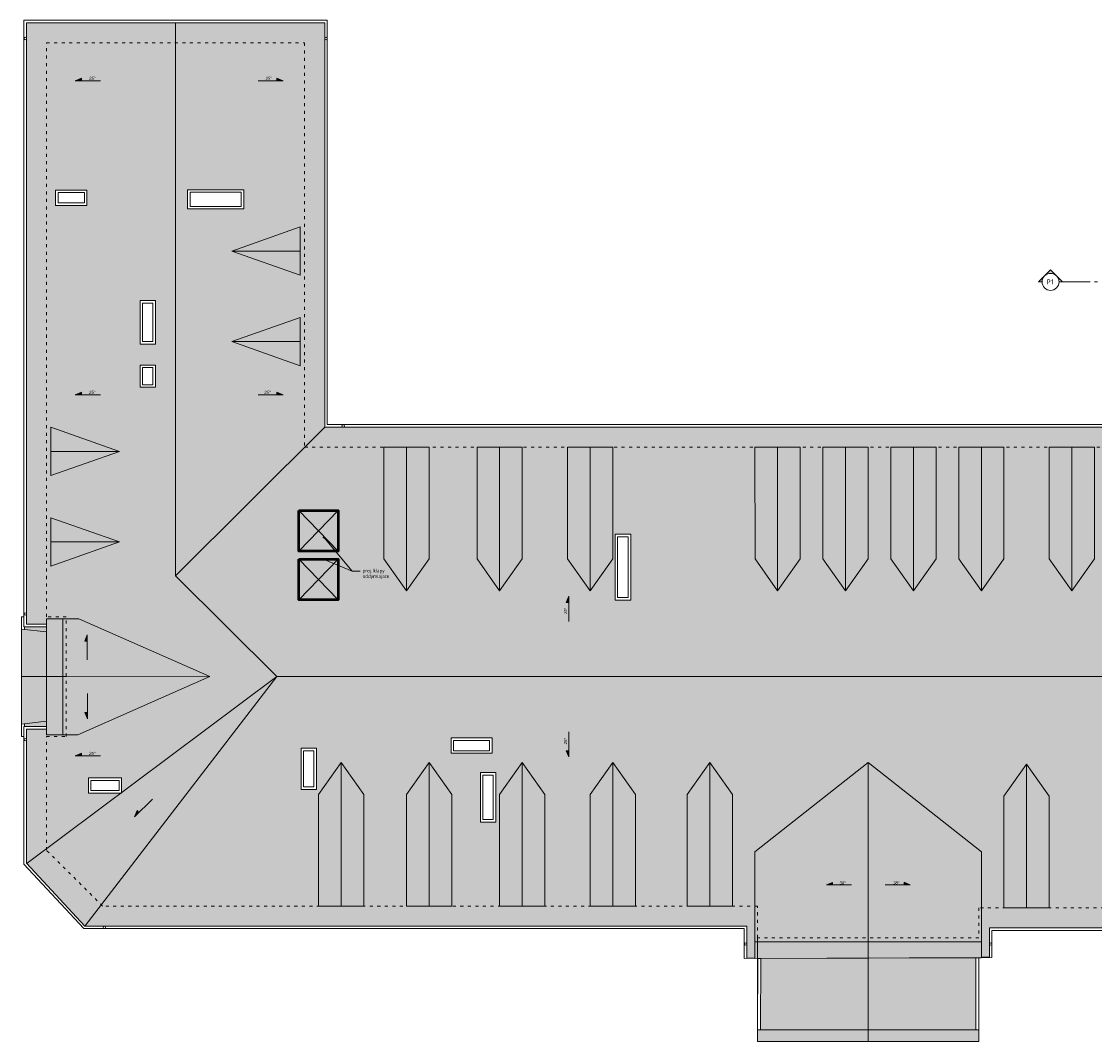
# Model space of a CAD drawing. Header units: millimetres. Extents: x 85284 to 143915, y -66821 to -28273.
# Tile 27 of 31: x 137117 to 141384, y -66658 to -62600. Entities that reach past the tile are written whole.
import ezdxf
from ezdxf import colors
from ezdxf.entities.mleader import LeaderData, LeaderLine
from ezdxf.enums import TextEntityAlignment as Align
from ezdxf.math import Vec2, Vec3

# ---------------------------------------------------------------- set-up
doc = ezdxf.new("R2010")
doc.units = ezdxf.units.MM
doc.linetypes.add('ACAD_ISO03W100', pattern=[30, 12, -18])
doc.layers.get('0').update_dxf_attribs({"color": 251, "lineweight": 9})
for name, color, linetype, lineweight in [('dach..KF', 251, 'Continuous', 9), ('instalacje_arch', 251, 'Continuous', 9), ('OPIS', 251, 'Continuous', 9), ('opis..KF', 251, 'Continuous', 9), ('wymiar..KF', 251, 'Continuous', 9), ('wyp dach..KF', 251, 'Continuous', 9), ('wypełnienie proj..KF', 251, 'Continuous', 9), ('ściana pro..KF', 251, 'Continuous', 9), ('ściany ist..KF', 251, 'Continuous', 9)]:
    doc.layers.add(name, color=color, linetype=linetype, lineweight=lineweight)
doc.layers.get('wymiar..KF').off()
doc.styles.add('ARCH', font='segoeuil.ttf')

# ---------------------------------------------------------------- blocks, each defined once
blk = doc.blocks.new('spadek')
at = {"layer": 'opis..KF', "lineweight": 15}
h = blk.add_hatch(color=256, dxfattribs=at)
h.dxf.hatch_style = 1
h.paths.add_polyline_path([(0, 25), (-10, 25), (0, 0)])
blk.add_lwpolyline([(0, 100), (0, 0), (-10, 25), (0, 25)], dxfattribs=at)
blk = doc.blocks.new('*U17')
at = {"layer": 'instalacje_arch', "lineweight": 20, "true_color": 0xf4ee51}
h = blk.add_hatch(color=41, dxfattribs=at)
h.dxf.hatch_style = 1
h.paths.add_polyline_path([(0, 33.8), (0, 47.7), (-23.9, 23.9, -0.198912)])
h.paths.add_polyline_path([(-47.7, 0), (-23.9, -23.9, -0.198912), (-33.8, 0, -0.198912), (-23.9, 23.9)])
h.paths.add_polyline_path([(-23.9, -23.9), (0, -47.7), (0, -33.8, -0.198912)])
h = blk.add_hatch(color=41, dxfattribs=at)
h.dxf.hatch_style = 1
h.paths.add_polyline_path([(-23.9, -2682.4), (0, -2706.3), (0, -2692.3, -0.198912)])
h.paths.add_polyline_path([(-23.9, -2682.4, -0.198912), (-33.8, -2658.5, -0.198912), (-23.9, -2634.7), (-47.7, -2658.5)])
at = {"layer": 'instalacje_arch', "color": 41, "linetype": 'ACAD_ISO03W100', "lineweight": 9, "true_color": 0xf4ee51}
blk.add_line((0, -2513.5), (0, -145), dxfattribs=at)
at = {"layer": 'instalacje_arch', "color": 41, "lineweight": 20, "true_color": 0xf4ee51}
for points in [[(0, -33.8), (0, -47.7), (-47.7, 0), (0, 47.7), (0, 33.8)], [(0, -45), (0, -145)], [(0, -2613.5), (0, -2513.5)], [(0, -2624.8), (0, -2610.8), (-47.7, -2658.5), (0, -2706.3), (0, -2692.3)]]:
    blk.add_lwpolyline(points, dxfattribs=at)
for centre in [(0, 0), (0, -2658.5)]:
    blk.add_circle(centre, 33.8, dxfattribs=at)
at = {"layer": 'instalacje_arch', "color": 41, "true_color": 0xf4ee51, "style": 'ARCH'}
for tag, p in [('P1', (0, 0)), ('P2', (0, -2658.5))]:
    blk.add_attdef(tag, text='', height=20, rotation=90, dxfattribs=at).set_placement(p, align=Align.MIDDLE_CENTER)
blk = doc.blocks.new('_Dot')
at = {"color": 0, "linetype": 'ByBlock', "lineweight": -2}
blk.add_line((-0.5, 0), (-1, 0), dxfattribs=at)
at = {"color": 0, "linetype": 'ByBlock', "const_width": 0.5}
blk.add_lwpolyline([(-0.25, 0, 1), (0.25, 0, 1)], format="xyb", close=True, dxfattribs=at)

msp = doc.modelspace()

# ---------------------------------------------------------------- hatches: boundary and pattern name
at = {"layer": 'wyp dach..KF', "lineweight": 5, "true_color": 0x4d4d4d, "transparency": 33554559}
h = msp.add_hatch(color=251, dxfattribs=at)
h.dxf.hatch_style = 1
h.paths.add_polyline_path([(137377.1, -63270.8), (137377.1, -63331.8), (137253.1, -63331.8), (137253.1, -63270.8)], flags=16)
h.paths.add_polyline_path([(137234.4, -64406.4), (137234.4, -64214.6), (137506.6, -64310.8)], flags=16)
h.paths.add_polyline_path([(137234.4, -64766.4), (137234.4, -64574.6), (137506.6, -64670.8)], flags=16)
h.paths.add_polyline_path([(137217.1, -64975.9), (137345.4, -64975.9), (137865.4, -65206.3), (137341.7, -65438.4), (137217.1, -65437.8)], flags=16)
h.paths.add_polyline_path([(137589, -63967.2), (137650, -63967.2), (137650, -64055.3), (137589, -64055.3)], flags=16)
h.paths.add_polyline_path([(137589, -63710.2), (137650, -63710.2), (137650, -63883.3), (137589, -63883.3)], flags=16)
h.paths.add_polyline_path([(137515.1, -65609), (137515.1, -65668.4), (138132.9, -65206.3), (137730.1, -64804.9), (137730.1, -62605), (137137.1, -62605), (137137.1, -64998), (137217.1, -64998), (137217.1, -65415), (137137.1, -65415), (137137.1, -65948.8), (137138.4, -65950.2), (137512.9, -65670), (137383.1, -65670), (137383.1, -65609)])
at = {"layer": 'wyp dach..KF', "lineweight": 5, "true_color": 0xc8c8c8, "transparency": 33554559}
h = msp.add_hatch(color=9, dxfattribs=at)
h.dxf.hatch_style = 1
h.paths.add_polyline_path([(137777.7, -63345.7), (137777.7, -63269.7), (138000.7, -63269.7), (138000.7, -63345.7)], flags=16)
h.paths.add_polyline_path([(138225.8, -63609.5), (137953.6, -63513.4), (138225.8, -63417.7)], flags=16)
h.paths.add_polyline_path([(138225.8, -63969.5), (137953.6, -63873.4), (138225.8, -63777.7)], flags=16)
h.paths.add_polyline_path([(138323.1, -62605), (137730.1, -62605), (137730.1, -64804.9), (138323.1, -64214)])
h = msp.add_hatch(color=9, dxfattribs=at)
h.dxf.hatch_style = 1
h.paths.add_polyline_path([(138225.8, -63417.7), (137953.6, -63513.4), (138225.8, -63513.6)])
h.paths.add_polyline_path([(138225.8, -63777.7), (137953.6, -63873.4), (138225.8, -63873.6)])
at = {"layer": 'wyp dach..KF', "lineweight": 5, "true_color": 0x646464, "transparency": 33554559}
h = msp.add_hatch(color=251, dxfattribs=at)
h.dxf.hatch_style = 1
h.paths.add_polyline_path([(138225.8, -63513.6), (137953.6, -63513.4), (138225.8, -63609.5)])
h.paths.add_polyline_path([(138225.8, -63873.6), (137953.6, -63873.4), (138225.8, -63969.5)])
at = {"layer": 'wyp dach..KF', "lineweight": 5, "true_color": 0xc8c8c8, "transparency": 33554559}
h = msp.add_hatch(color=9, dxfattribs=at)
h.dxf.hatch_style = 1
h.paths.add_polyline_path([(137234.4, -64214.6), (137234.4, -64310.8), (137506.6, -64310.8)])
h.paths.add_polyline_path([(137234.4, -64574.6), (137234.4, -64670.8), (137506.6, -64670.8)])
h = msp.add_hatch(color=9, dxfattribs=at)
h.dxf.hatch_style = 1
h.paths.add_polyline_path([(139018.3, -64294.1), (139018.3, -64865), (139018.3, -64865), (139108.3, -64738.3), (139108.3, -64294.1)])
h.paths.add_polyline_path([(138648.3, -64294), (138648.3, -64864.9), (138648.3, -64865), (138738.3, -64738.2), (138738.3, -64294)])
h.paths.add_polyline_path([(139378.3, -64294), (139378.3, -64864.9), (139378.3, -64864.9), (139468.3, -64738.2), (139468.3, -64294)])
h.paths.add_polyline_path([(139288.3, -64294), (139378.3, -64294), (139378.3, -64864.9), (139288.3, -64738)])
h.paths.add_polyline_path([(139018.3, -64865), (138928.3, -64738.1), (138928.3, -64294.1), (139018.3, -64294.1)])
h.paths.add_polyline_path([(138558.3, -64294), (138648.3, -64294), (138648.3, -64864.9), (138558.3, -64738.1)])
h.paths.add_polyline_path([(141203.6, -64738.1), (141203.5, -64294), (141383.5, -64294), (141383.5, -64738.2), (141293.5, -64865), (141293.5, -64864.9)])
h.paths.add_polyline_path([(140843.6, -64738.1), (140843.5, -64294), (141023.5, -64294), (141023.5, -64738.2), (140933.5, -64865), (140933.5, -64864.9)])
h.paths.add_polyline_path([(140573.5, -64294), (140663.5, -64294), (140663.5, -64865), (140573.6, -64738.1)])
h.paths.add_polyline_path([(140663.5, -64294), (140753.5, -64294), (140753.5, -64738.2), (140663.5, -64865)])
h.paths.add_polyline_path([(140033.6, -64738.2), (140033.5, -64294.2), (140213.5, -64294.2), (140213.5, -64738.4), (140123.5, -64865.1), (140123.5, -64865.1)])
h.paths.add_polyline_path([(140303.5, -64294), (140393.5, -64294), (140393.5, -64865), (140303.6, -64738.1)])
h.paths.add_polyline_path([(140393.5, -64294), (140393.5, -64865), (140483.5, -64738.2), (140483.5, -64294)])
h.paths.add_polyline_path([(139477, -64640), (139539.5, -64640), (139539.5, -64902), (139477, -64902)])
h.paths.add_polyline_path([(141586, -64214), (138323.1, -64214), (137730.1, -64804.9), (138132.9, -65206.3), (142567.1, -65206.3)])
at = {"layer": 'wyp dach..KF', "lineweight": 5, "true_color": 0x4d4d4d, "transparency": 33554559}
h = msp.add_hatch(color=251, dxfattribs=at)
h.dxf.hatch_style = 1
h.paths.add_polyline_path([(141203.6, -64738.1), (141293.5, -64864.9), (141293.5, -64294), (141203.5, -64294)])
h.paths.add_polyline_path([(140933.5, -64294), (140843.5, -64294), (140843.6, -64738.1), (140933.5, -64864.9)])
h.paths.add_polyline_path([(140573.6, -64738.1), (140663.5, -64865), (140663.5, -64294), (140573.5, -64294)])
h.paths.add_polyline_path([(140393.5, -64294), (140303.5, -64294), (140303.6, -64738.1), (140393.5, -64865)])
h.paths.add_polyline_path([(140033.6, -64738.2), (140123.5, -64865.1), (140123.5, -64294.2), (140033.5, -64294.2)])
h.paths.add_polyline_path([(139378.3, -64294), (139288.3, -64294), (139288.3, -64738), (139378.3, -64864.9)])
h.paths.add_polyline_path([(139018.3, -64294.1), (138928.3, -64294.1), (138928.3, -64738.1), (139018.3, -64865)])
h.paths.add_polyline_path([(138648.3, -64294), (138558.3, -64294), (138558.3, -64738.1), (138648.3, -64864.9)])
at = {"layer": 'wyp dach..KF', "lineweight": 5, "true_color": 0xc8c8c8, "transparency": 33554559}
h = msp.add_hatch(color=9, dxfattribs=at)
h.dxf.hatch_style = 1
h.paths.add_polyline_path([(138738.3, -64294), (138648.3, -64294), (138648.3, -64864.9), (138738.3, -64738.2)])
h.paths.add_polyline_path([(139108.3, -64294.1), (139018.3, -64294.1), (139018.3, -64865), (139108.3, -64738.3)])
h.paths.add_polyline_path([(139468.3, -64294), (139378.3, -64294), (139378.3, -64864.9), (139468.3, -64738.2)])
h.paths.add_polyline_path([(140213.5, -64294.2), (140123.5, -64294), (140123.5, -64865.1), (140213.5, -64738.4)])
h.paths.add_polyline_path([(140483.5, -64294.2), (140393.5, -64294.2), (140393.5, -64864.9), (140483.5, -64738.2)])
h.paths.add_polyline_path([(140753.5, -64294), (140663.5, -64294), (140663.5, -64864.9), (140753.5, -64738.2)])
h.paths.add_polyline_path([(141023.5, -64294), (140933.5, -64294), (140933.5, -64864.9), (141023.5, -64738.2)])
h.paths.add_polyline_path([(141383.5, -64294), (141293.5, -64294), (141293.5, -64864.9), (141383.5, -64738.2)])
at = {"layer": 'wyp dach..KF', "lineweight": 5, "true_color": 0x646464, "transparency": 33554559}
h = msp.add_hatch(color=251, dxfattribs=at)
h.dxf.hatch_style = 1
h.paths.add_polyline_path([(137506.6, -64310.8), (137234.4, -64310.8), (137234.4, -64406.4)])
h.paths.add_polyline_path([(137506.6, -64670.8), (137234.4, -64670.8), (137234.4, -64766.4)])
at = {"layer": 'wyp dach..KF', "lineweight": 5, "true_color": 0xc8c8c8, "transparency": 33554559}
h = msp.add_hatch(color=9, dxfattribs=at)
h.dxf.hatch_style = 1
h.paths.add_polyline_path([(137345.4, -64975.9), (137295.4, -64975.9), (137295.4, -65207.1), (137865.4, -65206.3)])
h.paths.add_polyline_path([(137295.4, -64975.9), (137217.1, -64975.9), (137217.1, -65207.2), (137295.4, -65207.1)])
at = {"layer": 'wyp dach..KF', "lineweight": 5, "true_color": 0xc8c8c8, "transparency": 33554483}
h = msp.add_hatch(color=9, dxfattribs=at)
h.dxf.hatch_style = 1
h.paths.add_polyline_path([(137217.1, -65028.7), (137117.1, -65017.4), (137117.1, -65206.5), (137217.1, -65206)])
h.paths.add_polyline_path([(137217.1, -65008), (137129.1, -65008), (137129.1, -65018.8), (137217.1, -65028.7)])
at = {"layer": 'wyp dach..KF', "lineweight": 5, "true_color": 0x4d4d4d, "transparency": 33554483}
h = msp.add_hatch(color=251, dxfattribs=at)
h.dxf.hatch_style = 1
h.paths.add_polyline_path([(137217.1, -65206), (137117.1, -65206.5), (137117.1, -65395), (137217.1, -65383.8)])
h.paths.add_polyline_path([(137217.1, -65383.8), (137129.1, -65393.6), (137129.1, -65405), (137217.1, -65405)])
at = {"layer": 'wyp dach..KF', "lineweight": 5, "true_color": 0x5c5c5c, "transparency": 33554559}
h = msp.add_hatch(color=251, dxfattribs=at)
h.dxf.hatch_style = 1
h.paths.add_polyline_path([(138133.2, -65205.6), (137138.7, -65949.4), (137369.5, -66199)])
at = {"layer": 'wyp dach..KF', "lineweight": 5, "true_color": 0x646464, "transparency": 33554559}
h = msp.add_hatch(color=251, dxfattribs=at)
h.dxf.hatch_style = 1
h.paths.add_polyline_path([(137865.4, -65206.3), (137281.6, -65207.1), (137281.6, -65438.4), (137341.7, -65438.4)])
h.paths.add_polyline_path([(137281.6, -65207.1), (137217.1, -65207.2), (137217.1, -65438.5), (137281.6, -65438.4)])
h = msp.add_hatch(color=251, dxfattribs=at)
h.dxf.hatch_style = 1
h.paths.add_polyline_path([(138478.2, -65675), (138478.3, -66119), (138298.3, -66119), (138298.3, -65674.8), (138388.3, -65548.1), (138388.3, -65548.1)], flags=16)
h.paths.add_polyline_path([(138738.3, -66119), (138648.3, -66119), (138648.3, -65674.8), (138738.3, -65548.1)], flags=16)
h.paths.add_polyline_path([(138828.3, -66119), (138738.3, -66119), (138738.3, -65548.1), (138828.2, -65675)], flags=16)
h.paths.add_polyline_path([(139198.2, -65675), (139198.3, -66119), (139018.3, -66119), (139018.3, -65674.8), (139108.3, -65548.1), (139108.3, -65548.1)], flags=16)
h.paths.add_polyline_path([(139558.2, -65674.9), (139558.3, -66119), (139378.3, -66119), (139378.3, -65674.8), (139468.3, -65548), (139468.3, -65548.1)], flags=16)
h.paths.add_polyline_path([(139763.5, -65675), (139853.5, -65548.3), (139853.5, -66119.2), (139763.5, -66119.2)], flags=16)
h.paths.add_polyline_path([(139943.5, -66119.2), (139853.5, -66119.2), (139853.5, -65548.3), (139943.5, -65675.2)], flags=16)
h.paths.add_polyline_path([(140033.5, -66261.7), (140033.5, -65903.5), (140483.5, -65548.3), (140483.5, -66261.7)], flags=16)
h.paths.add_polyline_path([(140933.5, -66261.7), (140483.5, -66261.7), (140483.5, -65548.3), (140933.5, -65903.5)], flags=17)
h.paths.add_polyline_path([(141203.5, -65682), (141203.5, -66126), (141023.5, -66126), (141023.5, -65681.8), (141113.5, -65555.1), (141113.5, -65555.1)], flags=16)
h.paths.add_polyline_path([(141473.5, -66125.6), (141383.5, -66125.6), (141383.5, -65681.4), (141473.5, -65554.7)], flags=16)
h.paths.add_polyline_path([(141563.5, -66125.6), (141473.5, -66125.6), (141473.5, -65554.7), (141563.5, -65681.6)], flags=16)
h.paths.add_polyline_path([(141808.5, -66125.8), (141718.5, -66125.8), (141718.5, -65681.6), (141808.5, -65554.9)], flags=16)
h.paths.add_polyline_path([(141808.5, -65554.9), (141898.5, -65681.8), (141898.5, -66125.8), (141808.5, -66125.8)], flags=16)
h.paths.add_polyline_path([(142127.6, -65682), (142203.5, -65555), (142278.5, -65682), (142278.9, -66125.7), (142127.4, -66125.9)], flags=16)
h.paths.add_polyline_path([(142477.2, -65681.8), (142567.2, -65555.1), (142567.2, -66126), (142477.2, -66126)], flags=16)
h.paths.add_polyline_path([(142657.2, -66126), (142567.2, -66126), (142567.2, -65555.1), (142657.1, -65682)], flags=16)
h.paths.add_polyline_path([(138289.5, -65655), (138229, -65655), (138229, -65491), (138289.5, -65491)], flags=16)
h.paths.add_polyline_path([(138825.5, -65511), (138825.5, -65450.5), (138988.5, -65450.5), (138988.5, -65511)], flags=16)
h.paths.add_polyline_path([(138942, -65588), (139002.5, -65588), (139002.5, -65785), (138942, -65785)], flags=16)
h.paths.add_polyline_path([(140033.5, -66261.7), (140933.5, -66261.7), (140933.5, -66322.8), (140965.4, -66322.7), (140965.4, -66206), (143520.6, -66206), (142781.7, -65206.3), (138132.9, -65206.3), (137369.5, -66199), (140001.1, -66198.9), (140001.1, -66326.3), (140032.4, -66326.2), (140033.5, -66326.2)])
at = {"layer": 'wyp dach..KF', "lineweight": 5, "true_color": 0x4d4d4d, "transparency": 33554559}
h = msp.add_hatch(color=251, dxfattribs=at)
h.dxf.hatch_style = 1
h.paths.add_polyline_path([(142567.2, -65555.1), (142477.2, -65681.8), (142477.2, -66126), (142567.2, -66126)])
h.paths.add_polyline_path([(142203.5, -65555), (142127.6, -65682), (142127.4, -66125.9), (142203.5, -66125.9)])
h.paths.add_polyline_path([(141808.5, -65554.9), (141718.5, -65681.6), (141718.5, -66125.8), (141808.5, -66125.8)])
h.paths.add_polyline_path([(141473.5, -65554.7), (141383.5, -65681.4), (141383.5, -66125.6), (141473.5, -66125.6)])
h.paths.add_polyline_path([(141113.5, -65555.1), (141023.5, -65681.8), (141023.5, -66126), (141113.5, -66126)])
h.paths.add_polyline_path([(139853.5, -65548.3), (139763.5, -65675), (139763.5, -66119.3), (139853.5, -66119.3)])
h.paths.add_polyline_path([(139468.3, -65548.1), (139378.3, -65674.8), (139378.3, -66119), (139468.3, -66119)])
h.paths.add_polyline_path([(139108.3, -65548.1), (139018.3, -65674.8), (139018.3, -66119), (139108.3, -66119)])
h.paths.add_polyline_path([(138738.3, -65548.1), (138648.3, -65674.8), (138648.3, -66119), (138738.3, -66119)])
h.paths.add_polyline_path([(138388.3, -65548.1), (138298.3, -65674.8), (138298.3, -66119), (138388.3, -66119)])
at = {"layer": 'wyp dach..KF', "lineweight": 5, "true_color": 0xc8c8c8, "transparency": 33554559}
h = msp.add_hatch(color=9, dxfattribs=at)
h.dxf.hatch_style = 1
h.paths.add_polyline_path([(142657.1, -65682), (142567.2, -65555.1), (142567.2, -66126), (142657.2, -66126)])
h.paths.add_polyline_path([(142278.5, -65682), (142203.5, -65555), (142203.5, -66125.9), (142279.6, -66125.7)])
h.paths.add_polyline_path([(141898.5, -65681.8), (141808.5, -65554.9), (141808.5, -66125.8), (141898.5, -66125.8)])
h.paths.add_polyline_path([(141563.5, -65681.6), (141473.5, -65554.7), (141473.5, -66125.6), (141563.5, -66125.6)])
h.paths.add_polyline_path([(141203.5, -65682), (141113.5, -65555.1), (141113.5, -66126), (141203.5, -66126)])
h.paths.add_polyline_path([(139943.5, -65675.2), (139853.5, -65548.3), (139853.5, -66119.2), (139943.5, -66119.2)])
h.paths.add_polyline_path([(139558.2, -65674.9), (139468.3, -65548.1), (139468.3, -66119), (139558.3, -66119)])
h.paths.add_polyline_path([(139198.2, -65675), (139108.3, -65548.1), (139108.3, -66119), (139198.3, -66119)])
h.paths.add_polyline_path([(138828.2, -65675), (138738.3, -65548.1), (138738.3, -66119), (138828.3, -66119)])
h.paths.add_polyline_path([(138478.2, -65675), (138388.3, -65548.1), (138388.3, -66119), (138478.3, -66119)])
at = {"layer": 'wyp dach..KF', "lineweight": 5, "true_color": 0x4d4d4d, "transparency": 33554559}
h = msp.add_hatch(color=251, dxfattribs=at)
h.dxf.hatch_style = 1
h.paths.add_polyline_path([(140483.5, -65548.3), (140033.5, -65903.5), (140033.5, -66261.7), (140483.5, -66261.7)])
at = {"layer": 'wyp dach..KF', "lineweight": 5, "true_color": 0xc8c8c8, "transparency": 33554559}
h = msp.add_hatch(color=9, dxfattribs=at)
h.dxf.hatch_style = 1
h.paths.add_polyline_path([(140933.5, -65903.5), (140483.5, -65548.3), (140483.5, -66261.7), (140933.5, -66261.7)])
at = {"layer": 'wyp dach..KF', "lineweight": 5, "true_color": 0x4d4d4d, "transparency": 33554559}
h = msp.add_hatch(color=251, dxfattribs=at)
h.dxf.hatch_style = 1
h.paths.add_polyline_path([(140483.5, -66261.7), (140033.5, -66261.7), (140033.5, -66327.7), (140483.5, -66326.1)])
at = {"layer": 'wyp dach..KF', "lineweight": 5, "true_color": 0xc8c8c8, "transparency": 33554559}
h = msp.add_hatch(color=9, dxfattribs=at)
h.dxf.hatch_style = 1
h.paths.add_polyline_path([(140933.5, -66261.7), (140483.5, -66261.7), (140483.5, -66326.1), (140933.5, -66324.4)])
at = {"layer": 'wyp dach..KF', "lineweight": 5, "true_color": 0x4d4d4d, "transparency": 33554483}
h = msp.add_hatch(color=251, dxfattribs=at)
h.dxf.hatch_style = 1
h.paths.add_polyline_path([(140483.5, -66658.1), (140483.5, -66326.1), (140056, -66327.6), (140056, -66611.1), (140044, -66611.1), (140044, -66658.1)])
at = {"layer": 'wyp dach..KF', "lineweight": 5, "true_color": 0xc8c8c8, "transparency": 33554483}
h = msp.add_hatch(color=9, dxfattribs=at)
h.dxf.hatch_style = 1
h.paths.add_polyline_path([(140911, -66658.1), (140923, -66658.1), (140923, -66611.1), (140911, -66611.1), (140911, -66324.5), (140483.5, -66326.1), (140483.5, -66326.1), (140483.5, -66658.1)])
at = {"layer": 'wypełnienie proj..KF', "true_color": 0x969696, "transparency": 33554495}
h = msp.add_hatch(color=252, dxfattribs=at)
h.dxf.hatch_style = 1
h.paths.add_polyline_path([(138558.3, -64294.3), (138490.6, -64362), (138490.6, -64741.7), (138648.3, -64865.2), (138558.3, -64738.3)])
h = msp.add_hatch(color=252, dxfattribs=at)
h.dxf.hatch_style = 1
h.paths.add_polyline_path([(138928.3, -64294.3), (138860.6, -64361.9), (138860.6, -64741.7), (139018.3, -64865.2), (138928.3, -64738.3)])
h = msp.add_hatch(color=252, dxfattribs=at)
h.dxf.hatch_style = 1
h.paths.add_polyline_path([(139288.3, -64294.2), (139220.6, -64361.9), (139220.6, -64741.7), (139378.3, -64865.1), (139288.3, -64738.2)])
h = msp.add_hatch(color=252, dxfattribs=at)
h.dxf.hatch_style = 1
h.paths.add_polyline_path([(140033.5, -64294.2), (139965.8, -64361.8), (139965.8, -64741.6), (140123.5, -64865.1), (140033.6, -64738.2)])
h = msp.add_hatch(color=252, dxfattribs=at)
h.dxf.hatch_style = 1
h.paths.add_polyline_path([(140303.5, -64294), (140235.8, -64361.7), (140235.8, -64741.5), (140393.5, -64865), (140303.6, -64738.1)])
h = msp.add_hatch(color=252, dxfattribs=at)
h.dxf.hatch_style = 1
h.paths.add_polyline_path([(140573.5, -64294), (140505.8, -64361.7), (140505.8, -64741.5), (140663.5, -64865), (140573.6, -64738.1)])
h = msp.add_hatch(color=252, dxfattribs=at)
h.dxf.hatch_style = 1
h.paths.add_polyline_path([(140843.5, -64294), (140775.8, -64361.7), (140775.8, -64741.5), (140933.5, -64865), (140843.6, -64738.1)])
h = msp.add_hatch(color=252, dxfattribs=at)
h.dxf.hatch_style = 1
h.paths.add_polyline_path([(141203.5, -64294), (141135.8, -64361.7), (141135.8, -64741.5), (141293.5, -64865), (141203.6, -64738.1)])

# ---------------------------------------------------------------- linework, layer by layer
at = {"linetype": 'ACAD_ISO03W100'}
for points in [[(143461.5, -66126), (140923, -66126), (140923, -66246), (140044, -66246), (140044, -66119.1), (137439.7, -66119.1), (137216.9, -65897.2), (137217.1, -65445), (137295.4, -65445), (137295.4, -64968), (137217.1, -64968), (137217.1, -62685)], [(137217.1, -62685), (138243.1, -62685), (138243.1, -64294), (141666, -64294)]]:
    msp.add_lwpolyline(points, dxfattribs=at)
at = {"layer": 'dach..KF'}
for centre in [(137132.1, -62668), (138328.1, -62668), (138396.1, -64209), (137132.2, -64957.1), (137132.2, -65457.2), (137446.4, -66204), (139996.1, -66270.3), (140970.4, -66270.3)]:
    msp.add_circle(centre, 5, dxfattribs=at)
at = {"layer": 'OPIS', "linetype": 'ByBlock'}
for p, q in [((138219.9, -64707.2), (138376.1, -64545.6)), ((138219.9, -64545.6), (138376.1, -64707.2)), ((138219.9, -64900.6), (138376.1, -64739)), ((138219.9, -64739), (138376.1, -64900.6))]:
    msp.add_line(p, q, dxfattribs=at)
at = {"layer": 'OPIS', "linetype": 'ByBlock', "lineweight": 53}
for points in [[(138219.9, -64545.6), (138376.1, -64545.6), (138376.1, -64707.2), (138219.9, -64707.2)], [(138219.9, -64739), (138376.1, -64739), (138376.1, -64900.6), (138219.9, -64900.6)]]:
    msp.add_lwpolyline(points, close=True, dxfattribs=at)
at = {"layer": 'ściana pro..KF', "color": 252, "lineweight": 9, "true_color": 0x969696}
for p, q in [((137117.1, -65017.4), (137217.1, -65028.7)), ((137129.1, -65008), (137129.1, -65018.8)), ((137295.4, -65205.6), (137117.1, -65206.5)), ((137117.1, -65395), (137217.1, -65383.8)), ((137129.1, -65393.6), (137129.1, -65405)), ((140483.5, -66658.1), (140483.5, -66246))]:
    msp.add_line(p, q, dxfattribs=at)
for points in [[(137127.1, -64968), (137117.1, -64968), (137117.1, -65445), (137127.1, -65445)], [(140044, -66246), (140044, -66658.1), (140923, -66658.1), (140923.3, -66324.5)], [(140044, -66327.7), (140044, -66611.1), (140923, -66611.1), (140923.3, -66324.5)], [(140044.3, -66327.7), (140056.3, -66327.7), (140056, -66611.1), (140044, -66611.1), (140044.3, -66327.7)], [(140911.3, -66324.5), (140923.3, -66324.5), (140923, -66611.1), (140911, -66611.1), (140911.3, -66324.5)]]:
    msp.add_lwpolyline(points, dxfattribs=at)
at = {"layer": 'ściany ist..KF', "lineweight": 5}
for p, q in [((137730.1, -64804.9), (137730.1, -62605)), ((138323.1, -64214), (137730.1, -64804.9)), ((138132.9, -65206.3), (137730.1, -64804.9)), ((137140.2, -65948.8), (138132.9, -65206.3)), ((137369.5, -66199), (138132.9, -65206.3)), ((142781.7, -65206.3), (138132.9, -65206.3))]:
    msp.add_line(p, q, dxfattribs=at)
for points in [[(143772, -64219), (143772, -64994.4), (143663.1, -64994.4), (143663.1, -65432.4), (143772, -65432.4), (143772, -65964), (143524.8, -66216), (140975.4, -66216), (140975.4, -66324.2), (139991.1, -66327.9), (139991.1, -66208.9), (137365.2, -66209), (137127.1, -65952.7), (137127.1, -65405), (137217.1, -65405), (137217.1, -65008), (137127.1, -65008), (137127.1, -62595), (138333.1, -62595), (138333.1, -64204), (141576, -64204), (141576, -62595), (143560, -62595), (143560, -64219)], [(137253.1, -63270.8), (137377.1, -63270.8), (137377.1, -63331.8), (137253.1, -63331.8)], [(138000.7, -63269.7), (137777.7, -63269.7), (137777.7, -63345.7), (138000.7, -63345.7)], [(137589, -63883.3), (137650, -63883.3), (137650, -63710.2), (137589, -63710.2)], [(137599, -63873.3), (137640, -63873.3), (137640, -63720.2), (137599, -63720.2)], [(137589, -64055.3), (137650, -64055.3), (137650, -63967.2), (137589, -63967.2)], [(137599, -64045.3), (137640, -64045.3), (137640, -63977.2), (137599, -63977.2)], [(139477, -64902), (139539.5, -64902), (139539.5, -64640), (139477, -64640)], [(139487, -64892), (139529.5, -64892), (139529.5, -64650), (139487, -64650)], [(138988.5, -65450.5), (138825.5, -65450.5), (138825.5, -65511), (138988.5, -65511)], [(138229, -65655), (138289.5, -65655), (138289.5, -65491), (138229, -65491)], [(137515.1, -65670), (137515.1, -65609), (137383.1, -65609), (137383.1, -65670)], [(138942, -65785), (139002.5, -65785), (139002.5, -65588), (138942, -65588)]]:
    msp.add_lwpolyline(points, close=True, dxfattribs=at)
for points in [[(140033.5, -66326.2), (140001.1, -66326.3), (140001.1, -66198.9), (137369.5, -66199), (137137.1, -65948.8), (137137.1, -65415), (137217.1, -65415), (137217.1, -64998), (137137.1, -64998), (137137.1, -62605), (138323.1, -62605), (138323.1, -64214), (141586, -64214)], [(137263.1, -63280.8), (137367.1, -63280.8), (137367.1, -63321.8), (137263.1, -63321.8), (137263.1, -63280.8)], [(137990.7, -63279.7), (137787.7, -63279.7), (137787.7, -63335.7), (137990.7, -63335.7), (137990.7, -63279.7)], [(138225.8, -63417.7), (137953.6, -63513.4), (138225.8, -63609.5), (138225.8, -63417.7)], [(137953.6, -63513.4), (138225.8, -63513.6)], [(138225.8, -63777.7), (137953.6, -63873.4), (138225.8, -63969.5), (138225.8, -63777.7)], [(137953.6, -63873.4), (138225.8, -63873.6)], [(137234.4, -64406.4), (137506.6, -64310.8), (137234.4, -64214.6), (137234.4, -64406.4)], [(138648.3, -64864.9), (138558.3, -64738.1), (138558.3, -64294), (138738.3, -64294), (138738.3, -64738.2), (138648.3, -64865)], [(138648.3, -64294), (138648.3, -64864.9)], [(139018.3, -64865), (138928.3, -64738.1), (138928.3, -64294.1), (139108.3, -64294.1), (139108.3, -64738.3), (139018.3, -64865)], [(139018.3, -64294.1), (139018.3, -64865)], [(139378.3, -64864.9), (139288.3, -64738), (139288.3, -64294), (139468.3, -64294), (139468.3, -64738.2), (139378.3, -64864.9)], [(139378.3, -64294), (139378.3, -64864.9)], [(140123.5, -64865.1), (140033.6, -64738.2), (140033.5, -64294.2), (140213.5, -64294.2), (140213.5, -64738.4), (140123.5, -64865.1)], [(140123.5, -64865.1), (140123.5, -64294.2)], [(140393.5, -64865), (140303.6, -64738.1), (140303.5, -64294), (140483.5, -64294), (140483.5, -64738.2), (140393.5, -64865)], [(140393.5, -64865), (140393.5, -64294)], [(140663.5, -64864.9), (140573.6, -64738.1), (140573.5, -64294), (140753.5, -64294), (140753.5, -64738.2), (140663.5, -64865)], [(140663.5, -64865), (140663.5, -64294)], [(140933.5, -64864.9), (140843.6, -64738.1), (140843.5, -64294), (141023.5, -64294), (141023.5, -64738.2), (140933.5, -64865)], [(140933.5, -64864.9), (140933.5, -64294)], [(141293.5, -64864.9), (141203.6, -64738.1), (141203.5, -64294), (141383.5, -64294), (141383.5, -64738.2), (141293.5, -64865)], [(141293.5, -64864.9), (141293.5, -64294)], [(137506.6, -64310.8), (137234.4, -64310.8)], [(137234.4, -64766.4), (137506.6, -64670.8), (137234.4, -64574.6), (137234.4, -64766.4)], [(137506.6, -64670.8), (137234.4, -64670.8)], [(137345.4, -64975.9), (137865.4, -65206.3), (137341.7, -65438.4), (137217.1, -65438.5), (137217.1, -64975.9), (137345.4, -64975.9)], [(137281.6, -65438.4), (137281.6, -64975.8)], [(137865.4, -65206.3), (137217.1, -65207.2)], [(138978.5, -65460.5), (138835.5, -65460.5), (138835.5, -65501), (138978.5, -65501), (138978.5, -65460.5)], [(138239, -65645), (138279.5, -65645), (138279.5, -65501), (138239, -65501), (138239, -65645)], [(138388.3, -65548.1), (138478.2, -65675), (138478.3, -66119), (138298.3, -66119), (138298.3, -65674.8), (138388.3, -65548.1)], [(138388.3, -65548.1), (138388.3, -66119)], [(138738.3, -65548.1), (138828.2, -65675), (138828.3, -66119), (138648.3, -66119), (138648.3, -65674.8), (138738.3, -65548.1)], [(138738.3, -65548.1), (138738.3, -66119)], [(139108.3, -65548.1), (139198.2, -65675), (139198.3, -66119), (139018.3, -66119), (139018.3, -65674.8), (139108.3, -65548.1)], [(139108.3, -65548.1), (139108.3, -66119)], [(139468.3, -65548.1), (139558.2, -65674.9), (139558.3, -66119), (139378.3, -66119), (139378.3, -65674.8), (139468.3, -65548)], [(139468.3, -65548.1), (139468.3, -66119)], [(139853.5, -65548.3), (139943.5, -65675.2), (139943.5, -66119.2), (139763.5, -66119.2), (139763.5, -65675), (139853.5, -65548.3)], [(139853.5, -65548.3), (139853.5, -66119.2)], [(140033.5, -66327.7), (140033.5, -65903.5), (140483.5, -65548.3), (140933.5, -65903.5), (140933.5, -66324.4), (140033.5, -66327.7)], [(140483.5, -65548.3), (140483.5, -66326.1)], [(141113.5, -65555.1), (141203.5, -65682), (141203.5, -66126), (141023.5, -66126), (141023.5, -65681.8), (141113.5, -65555.1)], [(141113.5, -65555.1), (141113.5, -66126)], [(138952, -65775), (138992.5, -65775), (138992.5, -65598), (138952, -65598), (138952, -65775)], [(137505.1, -65660), (137505.1, -65619), (137393.1, -65619), (137393.1, -65660), (137505.1, -65660)], [(143520.6, -66206), (140965.4, -66206), (140965.4, -66322.7), (140933.5, -66322.8)], [(140033.5, -66326.2), (140033.5, -66261.7), (140933.5, -66261.7)]]:
    msp.add_lwpolyline(points, dxfattribs=at)

# ---------------------------------------------------------------- block references
at = {"layer": 'instalacje_arch', "color": 30, "true_color": 0xf26722, "rotation": 270}
msp.add_blockref('*U17', (143867.1, -63636.1), dxfattribs=at).add_auto_attribs({'P2': 'P1', 'P1': 'P1'})
at = {"layer": 'wymiar..KF', "color": 242, "linetype": 'ByBlock', "lineweight": 40, "true_color": 0xcd2027}
for p, rotation in [((137331, -62835.6), 270), ((137331, -64085), 270), ((137379.3, -65373.9), 0.156718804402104), ((137331, -65521.2), 270), ((137566.4, -65763.9), 314.506488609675), ((140317.2, -66034.9), 270.1567188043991)]:
    msp.add_blockref('spadek', p, dxfattribs=dict(at, rotation=rotation))
at = {"layer": 'wymiar..KF', "color": 242, "linetype": 'ByBlock', "lineweight": 40, "true_color": 0xcd2027, "xscale": -1}
for p, rotation in [((138157.9, -62835.6), 90), ((138157.9, -64085), 90), ((139293.4, -64886.5), 180), ((137378.8, -65040), 180), ((140651.1, -66034.4), 89.99999999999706)]:
    msp.add_blockref('spadek', p, dxfattribs=dict(at, rotation=rotation))
at = {"layer": 'wymiar..KF', "color": 242, "linetype": 'ByBlock', "lineweight": 40, "true_color": 0xcd2027}
msp.add_blockref('spadek', (139293.4, -65526.1), dxfattribs=at)

# ---------------------------------------------------------------- texts
at = {"layer": 'opis..KF', "char_height": 12, "attachment_point": 5, "style": 'ARCH'}
for s, insert, rotation in [('{\\fCentury Gothic|b0|i1|c238|p34;25°}', (137398.7, -62826.2), 0), ('{\\fCentury Gothic|b0|i1|c238|p34;25°}', (138100.2, -62826.2), 0), ('{\\fCentury Gothic|b0|i1|c238|p34;25°}', (137398.7, -64075.5), 0), ('{\\fCentury Gothic|b0|i1|c238|p34;25°}', (138095.4, -64075.5), 0), ('{\\fCentury Gothic|b0|i1|c238|p34;25°}', (139280.7, -64944.8), 90), ('{\\fCentury Gothic|b0|i1|c238|p34;25°}', (139280.7, -65462.9), 90), ('{\\fCentury Gothic|b0|i1|c238|p34;25°}', (137398.7, -65511.7), 0), ('{\\fCentury Gothic|b0|i1|c238|p34;38°}', (140382.3, -66027.1), 0), ('{\\fCentury Gothic|b0|i1|c238|p34;38°}', (140595.6, -66026.8), 0)]:
    msp.add_mtext_dynamic_manual_height_columns(s, width=156.7, gutter_width=70, heights=[0], dxfattribs=dict(at, insert=insert, rotation=rotation))

# ---------------------------------------------------------------- leaders
at = {"layer": 'opis..KF', "lineweight": 9}
ml = msp.add_multileader_mtext('Standard', dxfattribs=at)
ml.set_content(' ', color=256, style='ARCH')
ml.set_leader_properties(color=256, linetype='ByLayer', lineweight=-1)
ml.set_arrow_properties(name='DOT')
ml.build(insert=Vec2(0, 0))
ml.multileader.update_dxf_attribs({"dogleg_length": 31.7, "arrow_head_size": 8.39})
ctx = ml.context
ctx.base_point, ctx.char_height, ctx.arrow_head_size, ctx.landing_gap_size, ctx.plane_origin = Vec3(138463.2, -64787.2), 13.4, 8.39, 10.1, Vec3(137701.7, -64852.5)
notes = []
notes.append((ctx, [(1, (1, 1, 0), (138431.4, -64787.2), (1, 0), 31.7, [(0, [(138319, -64652.3)], 0, [])])]))
ctx.mtext.insert, ctx.mtext.width, ctx.mtext.flow_direction = Vec3(138473.3, -64780.5), 152.555, 5
ml = msp.add_multileader_mtext('Standard', dxfattribs=at)
ml.set_content('proj. klapy oddymiajace', color=256, style='ARCH')
ml.set_leader_properties(color=256, linetype='ByLayer', lineweight=-1)
ml.set_arrow_properties(name='DOT')
ml.build(insert=Vec2(0, 0))
ml.multileader.update_dxf_attribs({"dogleg_length": 31.7, "arrow_head_size": 8.39})
ctx = ml.context
ctx.base_point, ctx.char_height, ctx.arrow_head_size, ctx.landing_gap_size, ctx.plane_origin = Vec3(138463.2, -64787.2), 13.416, 8.39, 10.1, Vec3(137776.7, -64850.8)
notes.append((ctx, [(1, (1, 1, 0), (138431.4, -64787.2), (1, 0), 31.7, [(0, [(138315.2, -64739)], 0, [])])]))
ctx.mtext.insert, ctx.mtext.width, ctx.mtext.flow_direction = Vec3(138473.3, -64778.3), 156.221, 5
for ctx, leaders in notes:
    for number, flags, end, landing, length, lines in leaders:
        leader = LeaderData()
        leader.index, (leader.has_last_leader_line, leader.has_dogleg_vector, leader.attachment_direction) = number, flags
        leader.last_leader_point, leader.dogleg_vector, leader.dogleg_length = Vec3(end), Vec3(landing), length
        for number, points, colour, breaks in lines:
            line = LeaderLine()
            line.index, line.vertices, line.color, line.breaks = number, Vec3.list(points), colors.encode_raw_color(colour), breaks
            leader.lines.append(line)
        ctx.leaders.append(leader)

doc.saveas('drawing.dxf')
